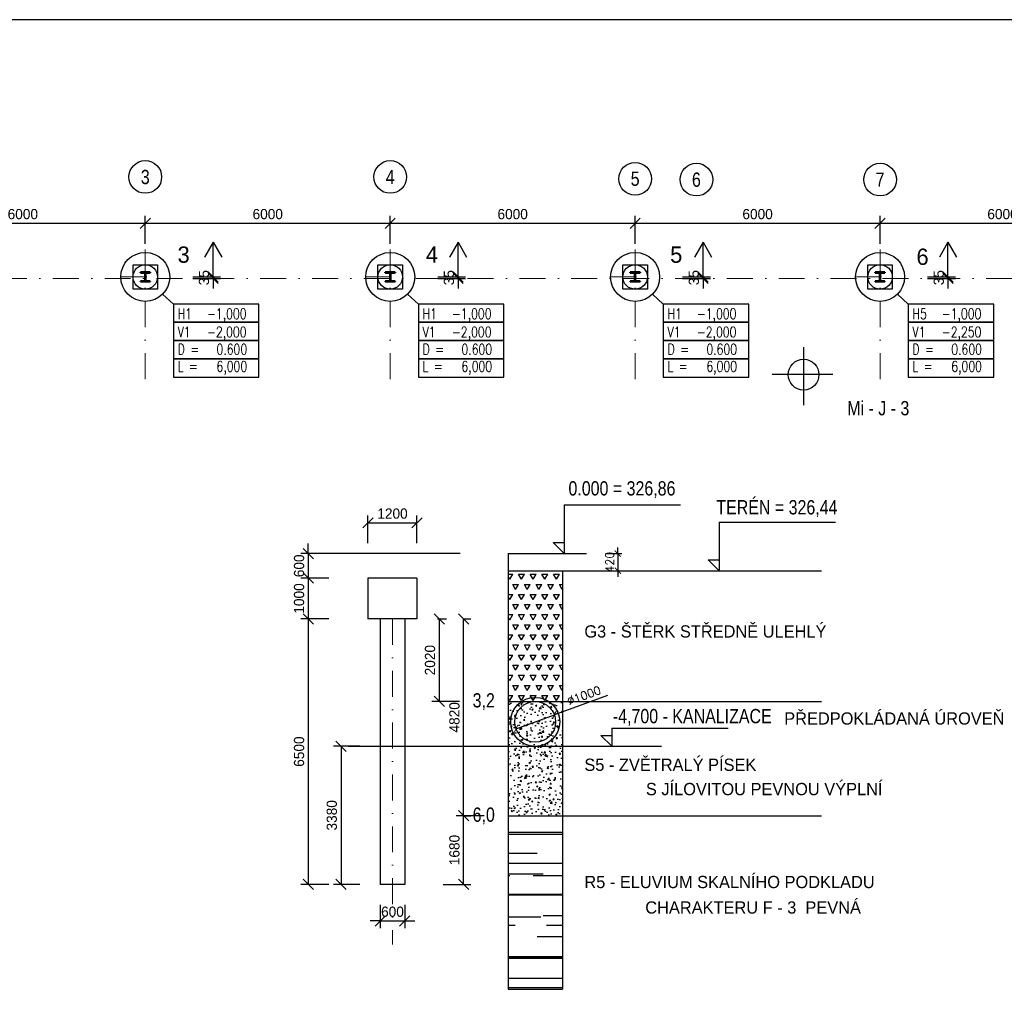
# Model space of a CAD drawing. Header units: millimetres. Extents: x -15255 to 382697, y -199968 to 116742.
# Tile 39 of 40: x 342954 to 367073, y -32808 to -9063. Entities that reach past the tile are written whole.
import ezdxf
from ezdxf.enums import TextEntityAlignment as Align

# ---------------------------------------------------------------- set-up
doc = ezdxf.new("R2010")
doc.units = ezdxf.units.MM
doc.header["$LTSCALE"] = 50
doc.linetypes.add('DASHDOT', pattern=[25.4, 12.7, -6.35, 0, -6.35])
for name, color, linetype in [('CISLA', 2, 'Continuous'), ('KOTY', 4, 'Continuous'), ('PILOTY', 2, 'Continuous')]:
    doc.layers.add(name, color=color, linetype=linetype)
for name, color, linetype, lineweight in [('CKKOTY', 3, 'Continuous', 25), ('CKKOTY_VYS', 3, 'Continuous', 25), ('CKRASTR', 1, 'DASHDOT', 18), ('CKRASTR_POPIS', 3, 'Continuous', 25), ('CSPROFILY_REZY', 4, 'Continuous', 50)]:
    doc.layers.add(name, color=color, linetype=linetype, lineweight=lineweight)
doc.styles.add('Arial', font='ARIAL.TTF', dxfattribs={"width": 0.8})
doc.styles.add('RomanS', font='romans.shx')
doc.dimstyles.new('CADKON', dxfattribs={"dimscale": 100, "dimtxt": 2.5, "dimasz": 2.5, "dimexe": 1.8, "dimexo": 5, "dimgap": 1, "dimtad": 1, "dimdec": 0, "dimrnd": 1, "dimtxsty": 'Standard', "dimblk1": 'OBLIQUE', "dimblk2": 'OBLIQUE', "dimsah": 1, "dimcen": 2.5, "dimclrd": 256, "dimadec": 1, "dimazin": 2, "dimtfac": 1, "dimtdec": 0, "dimtix": 1, "dimtmove": 2, "dimatfit": 3, "dimldrblk": 'OPEN30', "dimfxl": 0, "dimtolj": 1, "dimlwd": -1, "dimarcsym": 0})
doc.dimstyles.new('IN 1_100', dxfattribs={"dimscale": 100, "dimtxt": 2, "dimasz": 1.5, "dimexe": 1, "dimexo": 2, "dimgap": 1, "dimtad": 1, "dimdec": 0, "dimzin": 0, "dimdsep": 46, "dimtxsty": 'RomanS', "dimblk": 'ARCHTICK', "dimcen": 0.09, "dimclrd": 256, "dimclre": 256, "dimclrt": 7, "dimadec": 0, "dimazin": 0, "dimtfac": 1, "dimtdec": 0, "dimtix": 1, "dimtmove": 2, "dimatfit": 3, "dimfxl": 0, "dimtolj": 1, "dimtzin": 0, "dimarcsym": 0})

# ---------------------------------------------------------------- blocks, each defined once
blk = doc.blocks.new('_OBLIQUE')
at = {"color": 0, "linetype": 'ByBlock'}
blk.add_line((-0.5, -0.5), (0.5, 0.5), dxfattribs=at)
blk = doc.blocks.new('*D626')
at = {"layer": 'Defpoints', "color": 0}
for p in [(351786, -26857), (350825, -30237), (351786, -30237)]:
    blk.add_point(p, dxfattribs=at)
at = {"layer": 'KOTY', "color": 0, "lineweight": -2}
for p, q in [((351286, -26857), (350645, -26857)), ((351286, -30237), (350645, -30237))]:
    blk.add_line(p, q, dxfattribs=at)
at = {"layer": 'KOTY'}
blk.add_line((350825, -26857), (350825, -30237), dxfattribs=at)
at = {"layer": 'KOTY', "xscale": 250, "yscale": 250, "zscale": 250}
for p, rotation in [((350825, -26857), 90), ((350825, -30237), 270)]:
    blk.add_blockref('_OBLIQUE', p, dxfattribs=dict(at, rotation=rotation))
at = {"layer": 'KOTY', "color": 0, "insert": (350600, -28547), "char_height": 250, "attachment_point": 5, "rotation": 90}
blk.add_mtext('\\A1;3380', dxfattribs=at)
blk = doc.blocks.new('_Open30')
at = {"color": 0, "lineweight": -2}
for p, q in [((-1, 0.268), (0, 0)), ((0, 0), (-1, -0.268)), ((0, 0), (-1, 0))]:
    blk.add_line(p, q, dxfattribs=at)
blk = doc.blocks.new('_ArchTick')
at = {"color": 0, "linetype": 'ByBlock', "const_width": 0.15}
blk.add_lwpolyline([(-0.5, -0.5), (0.5, 0.5)], dxfattribs=at)
blk = doc.blocks.new('*D625')
at = {"layer": 'CKKOTY', "lineweight": -2}
for p, q in [((357306, -22137), (357706, -22137)), ((357606, -22137), (357606, -21987)), ((357606, -22137), (357606, -22557)), ((357306, -22557), (357706, -22557)), ((357606, -22557), (357606, -22707))]:
    blk.add_line(p, q, dxfattribs=at)
at = {"layer": 'Defpoints', "color": 0}
for p in [(356842, -22137), (356842, -22557), (357606, -22557)]:
    blk.add_point(p, dxfattribs=at)
at = {"layer": 'CKKOTY', "lineweight": -2, "xscale": 150, "yscale": 150, "zscale": 150}
for p, rotation in [((357606, -22137), 270), ((357606, -22557), 90)]:
    blk.add_blockref('_ArchTick', p, dxfattribs=dict(at, rotation=rotation))
at = {"layer": 'CKKOTY', "color": 7, "insert": (357406, -22347), "char_height": 200, "attachment_point": 5, "rotation": 90, "style": 'RomanS'}
blk.add_mtext('\\A1;420', dxfattribs=at)
blk = doc.blocks.new('*D624')
at = {"layer": 'CKKOTY', "lineweight": -2}
for p in [(357355, -25614), (355112, -26428)]:
    blk.add_line(p, (356052, -26087), dxfattribs=at)
at = {"layer": 'Defpoints', "color": 0}
for p in [(356052, -26087), (355112, -26428)]:
    blk.add_point(p, dxfattribs=at)
at = {"layer": 'CKKOTY', "lineweight": -2, "xscale": 150, "yscale": 150, "zscale": 150}
for p, rotation in [((356052, -26087), 199.9440386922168), ((355112, -26428), 19.94403869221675)]:
    blk.add_blockref('_ArchTick', p, dxfattribs=dict(at, rotation=rotation))
at = {"layer": 'CKKOTY', "color": 7, "insert": (356776, -25612), "char_height": 200, "attachment_point": 5, "rotation": 19.944, "style": 'RomanS'}
blk.add_mtext('\\A1;∅1000', dxfattribs=at)
blk = doc.blocks.new('*D561')
at = {"layer": 'CKKOTY_VYS'}
for p, q in [((365694, -15363), (365694, -15113)), ((365694, -15398), (365694, -15363)), ((365694, -15398), (365694, -15648))]:
    blk.add_line(p, q, dxfattribs=at)
at = {"layer": 'CKKOTY_VYS', "color": 0, "lineweight": -2}
for p, q in [((365194, -15363), (365874, -15363)), ((365194, -15398), (365874, -15398))]:
    blk.add_line(p, q, dxfattribs=at)
at = {"layer": 'Defpoints', "color": 0}
for p in [(364328, -15363), (364328, -15398), (365694, -15363)]:
    blk.add_point(p, dxfattribs=at)
at = {"layer": 'CKKOTY_VYS', "xscale": 250, "yscale": 250, "zscale": 250}
for p, rotation in [((365694, -15363), 270), ((365694, -15398), 90)]:
    blk.add_blockref('_OBLIQUE', p, dxfattribs=dict(at, rotation=rotation))
at = {"layer": 'CKKOTY_VYS', "color": 0, "insert": (365469, -15380), "char_height": 250, "attachment_point": 5, "rotation": 90}
blk.add_mtext('\\A1;35', dxfattribs=at)
blk = doc.blocks.new('*D560')
at = {"layer": 'CKKOTY_VYS'}
for p, q in [((359694, -15363), (359694, -15113)), ((359694, -15398), (359694, -15363)), ((359694, -15398), (359694, -15648))]:
    blk.add_line(p, q, dxfattribs=at)
at = {"layer": 'CKKOTY_VYS', "color": 0, "lineweight": -2}
for p, q in [((359194, -15363), (359874, -15363)), ((359194, -15398), (359874, -15398))]:
    blk.add_line(p, q, dxfattribs=at)
at = {"layer": 'Defpoints', "color": 0}
for p in [(358328, -15363), (358328, -15398), (359694, -15363)]:
    blk.add_point(p, dxfattribs=at)
at = {"layer": 'CKKOTY_VYS', "xscale": 250, "yscale": 250, "zscale": 250}
for p, rotation in [((359694, -15363), 270), ((359694, -15398), 90)]:
    blk.add_blockref('_OBLIQUE', p, dxfattribs=dict(at, rotation=rotation))
at = {"layer": 'CKKOTY_VYS', "color": 0, "insert": (359469, -15380), "char_height": 250, "attachment_point": 5, "rotation": 90}
blk.add_mtext('\\A1;35', dxfattribs=at)
blk = doc.blocks.new('*D559')
at = {"layer": 'CKKOTY_VYS'}
for p, q in [((353694, -15363), (353694, -15113)), ((353694, -15398), (353694, -15363)), ((353694, -15398), (353694, -15648))]:
    blk.add_line(p, q, dxfattribs=at)
at = {"layer": 'CKKOTY_VYS', "color": 0, "lineweight": -2}
for p, q in [((353194, -15363), (353874, -15363)), ((353194, -15398), (353874, -15398))]:
    blk.add_line(p, q, dxfattribs=at)
at = {"layer": 'Defpoints', "color": 0}
for p in [(352328, -15363), (352328, -15398), (353694, -15363)]:
    blk.add_point(p, dxfattribs=at)
at = {"layer": 'CKKOTY_VYS', "xscale": 250, "yscale": 250, "zscale": 250}
for p, rotation in [((353694, -15363), 270), ((353694, -15398), 90)]:
    blk.add_blockref('_OBLIQUE', p, dxfattribs=dict(at, rotation=rotation))
at = {"layer": 'CKKOTY_VYS', "color": 0, "insert": (353469, -15380), "char_height": 250, "attachment_point": 5, "rotation": 90}
blk.add_mtext('\\A1;35', dxfattribs=at)
blk = doc.blocks.new('*D558')
at = {"layer": 'CKKOTY_VYS'}
for p, q in [((347694, -15363), (347694, -15113)), ((347694, -15398), (347694, -15363)), ((347694, -15398), (347694, -15648))]:
    blk.add_line(p, q, dxfattribs=at)
at = {"layer": 'CKKOTY_VYS', "color": 0, "lineweight": -2}
for p, q in [((347194, -15363), (347874, -15363)), ((347194, -15398), (347874, -15398))]:
    blk.add_line(p, q, dxfattribs=at)
at = {"layer": 'Defpoints', "color": 0}
for p in [(346328, -15363), (346328, -15398), (347694, -15363)]:
    blk.add_point(p, dxfattribs=at)
at = {"layer": 'CKKOTY_VYS', "xscale": 250, "yscale": 250, "zscale": 250}
for p, rotation in [((347694, -15363), 270), ((347694, -15398), 90)]:
    blk.add_blockref('_OBLIQUE', p, dxfattribs=dict(at, rotation=rotation))
at = {"layer": 'CKKOTY_VYS', "color": 0, "insert": (347469, -15380), "char_height": 250, "attachment_point": 5, "rotation": 90}
blk.add_mtext('\\A1;35', dxfattribs=at)
blk = doc.blocks.new('*D583')
at = {"layer": 'Defpoints', "color": 0}
for p in [(353649, -28557), (353829, -28557), (352361, -30237)]:
    blk.add_point(p, dxfattribs=at)
at = {"layer": 'KOTY', "color": 0, "lineweight": -2}
for p, q in [((353829, -28557), (354009, -28557)), ((353329, -30237), (354009, -30237))]:
    blk.add_line(p, q, dxfattribs=at)
at = {"layer": 'KOTY'}
blk.add_line((353829, -30237), (353829, -28557), dxfattribs=at)
at = {"layer": 'KOTY', "xscale": 250, "yscale": 250, "zscale": 250}
for p, rotation in [((353829, -28557), 90), ((353829, -30237), 270)]:
    blk.add_blockref('_OBLIQUE', p, dxfattribs=dict(at, rotation=rotation))
at = {"layer": 'KOTY', "color": 0, "insert": (353604, -29397), "char_height": 250, "attachment_point": 5, "rotation": 90}
blk.add_mtext('\\A1;1680', dxfattribs=at)
blk = doc.blocks.new('*D582')
at = {"layer": 'Defpoints', "color": 0}
for p in [(353411, -23737), (353829, -23737), (354924, -28557)]:
    blk.add_point(p, dxfattribs=at)
at = {"layer": 'KOTY', "color": 0, "lineweight": -2}
for p, q in [((353829, -23737), (354009, -23737)), ((354329, -28557), (353649, -28557))]:
    blk.add_line(p, q, dxfattribs=at)
at = {"layer": 'KOTY'}
blk.add_line((353829, -28557), (353829, -23737), dxfattribs=at)
at = {"layer": 'KOTY', "xscale": 250, "yscale": 250, "zscale": 250}
for p, rotation in [((353829, -23737), 90), ((353829, -28557), 270)]:
    blk.add_blockref('_OBLIQUE', p, dxfattribs=dict(at, rotation=rotation))
at = {"layer": 'KOTY', "color": 0, "insert": (353604, -26147), "char_height": 250, "attachment_point": 5, "rotation": 90}
blk.add_mtext('\\A1;4820', dxfattribs=at)
blk = doc.blocks.new('*D581')
at = {"layer": 'Defpoints', "color": 0}
for p in [(352686, -23737), (353231, -25757), (354924, -25757)]:
    blk.add_point(p, dxfattribs=at)
at = {"layer": 'KOTY', "color": 0, "lineweight": -2}
for p, q in [((353186, -23737), (353411, -23737)), ((353731, -25757), (353051, -25757))]:
    blk.add_line(p, q, dxfattribs=at)
at = {"layer": 'KOTY'}
blk.add_line((353231, -23737), (353231, -25757), dxfattribs=at)
at = {"layer": 'KOTY', "xscale": 250, "yscale": 250, "zscale": 250}
for p, rotation in [((353231, -23737), 90), ((353231, -25757), 270)]:
    blk.add_blockref('_OBLIQUE', p, dxfattribs=dict(at, rotation=rotation))
at = {"layer": 'KOTY', "color": 0, "insert": (353006, -24747), "char_height": 250, "attachment_point": 5, "rotation": 90}
blk.add_mtext('\\A1;2020', dxfattribs=at)
blk = doc.blocks.new('*D580')
at = {"layer": 'Defpoints', "color": 0}
for p in [(352686, -21384), (351486, -22737), (352686, -22737)]:
    blk.add_point(p, dxfattribs=at)
at = {"layer": 'KOTY', "color": 0, "lineweight": -2}
for p, q in [((351486, -21884), (351486, -21204)), ((352686, -21884), (352686, -21204))]:
    blk.add_line(p, q, dxfattribs=at)
at = {"layer": 'KOTY'}
blk.add_line((351486, -21384), (352686, -21384), dxfattribs=at)
at = {"layer": 'KOTY', "xscale": 250, "yscale": 250, "zscale": 250, "rotation": 180}
blk.add_blockref('_OBLIQUE', (351486, -21384), dxfattribs=at)
at = {"layer": 'KOTY', "xscale": 250, "yscale": 250, "zscale": 250}
blk.add_blockref('_OBLIQUE', (352686, -21384), dxfattribs=at)
at = {"layer": 'KOTY', "color": 0, "insert": (352086, -21159), "char_height": 250, "attachment_point": 5}
blk.add_mtext('\\A1;1200', dxfattribs=at)
blk = doc.blocks.new('*D579')
at = {"layer": 'Defpoints', "color": 0}
for p in [(351786, -30237), (352386, -30237), (352386, -31134)]:
    blk.add_point(p, dxfattribs=at)
at = {"layer": 'KOTY', "color": 0, "lineweight": -2}
for p, q in [((351786, -30737), (351786, -31314)), ((352386, -30737), (352386, -31314))]:
    blk.add_line(p, q, dxfattribs=at)
at = {"layer": 'KOTY'}
for p, q in [((351786, -31134), (351536, -31134)), ((351786, -31134), (352386, -31134)), ((352386, -31134), (352636, -31134))]:
    blk.add_line(p, q, dxfattribs=at)
at = {"layer": 'KOTY', "xscale": 250, "yscale": 250, "zscale": 250}
blk.add_blockref('_OBLIQUE', (351786, -31134), dxfattribs=at)
at = {"layer": 'KOTY', "xscale": 250, "yscale": 250, "zscale": 250, "rotation": 180}
blk.add_blockref('_OBLIQUE', (352386, -31134), dxfattribs=at)
at = {"layer": 'KOTY', "color": 0, "insert": (352086, -30909), "char_height": 250, "attachment_point": 5}
blk.add_mtext('\\A1;600', dxfattribs=at)
blk = doc.blocks.new('*D578')
at = {"layer": 'Defpoints', "color": 0}
for p in [(351486, -23737), (350023, -30237), (351786, -30237)]:
    blk.add_point(p, dxfattribs=at)
at = {"layer": 'KOTY', "color": 0, "lineweight": -2}
for p, q in [((350523, -23737), (349843, -23737)), ((350523, -30237), (349843, -30237))]:
    blk.add_line(p, q, dxfattribs=at)
at = {"layer": 'KOTY'}
blk.add_line((350023, -23737), (350023, -30237), dxfattribs=at)
at = {"layer": 'KOTY', "xscale": 250, "yscale": 250, "zscale": 250}
for p, rotation in [((350023, -23737), 90), ((350023, -30237), 270)]:
    blk.add_blockref('_OBLIQUE', p, dxfattribs=dict(at, rotation=rotation))
at = {"layer": 'KOTY', "color": 0, "insert": (349798, -26987), "char_height": 250, "attachment_point": 5, "rotation": 90}
blk.add_mtext('\\A1;6500', dxfattribs=at)
blk = doc.blocks.new('*D577')
at = {"layer": 'Defpoints', "color": 0}
for p in [(351486, -22737), (350023, -23737), (351486, -23737)]:
    blk.add_point(p, dxfattribs=at)
at = {"layer": 'KOTY', "color": 0, "lineweight": -2}
for p, q in [((350523, -22737), (349843, -22737)), ((350523, -23737), (349843, -23737))]:
    blk.add_line(p, q, dxfattribs=at)
at = {"layer": 'KOTY'}
blk.add_line((350023, -22737), (350023, -23737), dxfattribs=at)
at = {"layer": 'KOTY', "xscale": 250, "yscale": 250, "zscale": 250}
for p, rotation in [((350023, -22737), 90), ((350023, -23737), 270)]:
    blk.add_blockref('_OBLIQUE', p, dxfattribs=dict(at, rotation=rotation))
at = {"layer": 'KOTY', "color": 0, "insert": (349798, -23237), "char_height": 250, "attachment_point": 5, "rotation": 90}
blk.add_mtext('\\A1;1000', dxfattribs=at)
blk = doc.blocks.new('*D576')
at = {"layer": 'Defpoints', "color": 0}
for p in [(351486, -22137), (350023, -22737), (351486, -22737)]:
    blk.add_point(p, dxfattribs=at)
at = {"layer": 'KOTY'}
for p, q in [((350023, -22137), (350023, -21887)), ((350023, -22137), (350023, -22737)), ((350023, -22737), (350023, -22987))]:
    blk.add_line(p, q, dxfattribs=at)
at = {"layer": 'KOTY', "color": 0, "lineweight": -2}
for p, q in [((350523, -22137), (349843, -22137)), ((350523, -22737), (349843, -22737))]:
    blk.add_line(p, q, dxfattribs=at)
at = {"layer": 'KOTY', "xscale": 250, "yscale": 250, "zscale": 250}
for p, rotation in [((350023, -22137), 270), ((350023, -22737), 90)]:
    blk.add_blockref('_OBLIQUE', p, dxfattribs=dict(at, rotation=rotation))
at = {"layer": 'KOTY', "color": 0, "insert": (349798, -22437), "char_height": 250, "attachment_point": 5, "rotation": 90}
blk.add_mtext('\\A1;600', dxfattribs=at)
blk = doc.blocks.new('*D540')
at = {"layer": 'CKKOTY', "color": 0, "lineweight": -2}
for p, q in [((340030, -14550), (340030, -13870)), ((346030, -14550), (346030, -13870))]:
    blk.add_line(p, q, dxfattribs=at)
at = {"layer": 'CKKOTY'}
blk.add_line((346030, -14050), (340030, -14050), dxfattribs=at)
at = {"layer": 'Defpoints', "color": 0}
for p in [(340030, -14050), (340030, -15148), (346030, -15148)]:
    blk.add_point(p, dxfattribs=at)
at = {"layer": 'CKKOTY', "xscale": 250, "yscale": 250, "zscale": 250, "rotation": 180}
blk.add_blockref('_OBLIQUE', (340030, -14050), dxfattribs=at)
at = {"layer": 'CKKOTY', "xscale": 250, "yscale": 250, "zscale": 250}
blk.add_blockref('_OBLIQUE', (346030, -14050), dxfattribs=at)
at = {"layer": 'CKKOTY', "color": 0, "insert": (343030, -13825), "char_height": 250, "attachment_point": 5}
blk.add_mtext('\\A1;6000', dxfattribs=at)
blk = doc.blocks.new('*D539')
at = {"layer": 'CKKOTY', "color": 0, "lineweight": -2}
for p, q in [((346030, -14550), (346030, -13870)), ((352030, -14550), (352030, -13870))]:
    blk.add_line(p, q, dxfattribs=at)
at = {"layer": 'CKKOTY'}
blk.add_line((352030, -14050), (346030, -14050), dxfattribs=at)
at = {"layer": 'Defpoints', "color": 0}
for p in [(346030, -14050), (346030, -15148), (352030, -15148)]:
    blk.add_point(p, dxfattribs=at)
at = {"layer": 'CKKOTY', "xscale": 250, "yscale": 250, "zscale": 250, "rotation": 180}
blk.add_blockref('_OBLIQUE', (346030, -14050), dxfattribs=at)
at = {"layer": 'CKKOTY', "xscale": 250, "yscale": 250, "zscale": 250}
blk.add_blockref('_OBLIQUE', (352030, -14050), dxfattribs=at)
at = {"layer": 'CKKOTY', "color": 0, "insert": (349030, -13825), "char_height": 250, "attachment_point": 5}
blk.add_mtext('\\A1;6000', dxfattribs=at)
blk = doc.blocks.new('*D538')
at = {"layer": 'CKKOTY', "color": 0, "lineweight": -2}
for p, q in [((352030, -14550), (352030, -13870)), ((358030, -14550), (358030, -13870))]:
    blk.add_line(p, q, dxfattribs=at)
at = {"layer": 'CKKOTY'}
blk.add_line((358030, -14050), (352030, -14050), dxfattribs=at)
at = {"layer": 'Defpoints', "color": 0}
for p in [(352030, -14050), (352030, -15148), (358030, -15148)]:
    blk.add_point(p, dxfattribs=at)
at = {"layer": 'CKKOTY', "xscale": 250, "yscale": 250, "zscale": 250, "rotation": 180}
blk.add_blockref('_OBLIQUE', (352030, -14050), dxfattribs=at)
at = {"layer": 'CKKOTY', "xscale": 250, "yscale": 250, "zscale": 250}
blk.add_blockref('_OBLIQUE', (358030, -14050), dxfattribs=at)
at = {"layer": 'CKKOTY', "color": 0, "insert": (355030, -13825), "char_height": 250, "attachment_point": 5}
blk.add_mtext('\\A1;6000', dxfattribs=at)
blk = doc.blocks.new('*D537')
at = {"layer": 'CKKOTY', "color": 0, "lineweight": -2}
for p, q in [((358030, -14550), (358030, -13870)), ((364030, -14550), (364030, -13870))]:
    blk.add_line(p, q, dxfattribs=at)
at = {"layer": 'CKKOTY'}
blk.add_line((364030, -14050), (358030, -14050), dxfattribs=at)
at = {"layer": 'Defpoints', "color": 0}
for p in [(358030, -14050), (358030, -15148), (364030, -15148)]:
    blk.add_point(p, dxfattribs=at)
at = {"layer": 'CKKOTY', "xscale": 250, "yscale": 250, "zscale": 250, "rotation": 180}
blk.add_blockref('_OBLIQUE', (358030, -14050), dxfattribs=at)
at = {"layer": 'CKKOTY', "xscale": 250, "yscale": 250, "zscale": 250}
blk.add_blockref('_OBLIQUE', (364030, -14050), dxfattribs=at)
at = {"layer": 'CKKOTY', "color": 0, "insert": (361030, -13825), "char_height": 250, "attachment_point": 5}
blk.add_mtext('\\A1;6000', dxfattribs=at)
blk = doc.blocks.new('*D536')
at = {"layer": 'CKKOTY', "color": 0, "lineweight": -2}
for p, q in [((364030, -14550), (364030, -13870)), ((370030, -14050), (370030, -13870))]:
    blk.add_line(p, q, dxfattribs=at)
at = {"layer": 'CKKOTY'}
blk.add_line((370030, -14050), (364030, -14050), dxfattribs=at)
at = {"layer": 'Defpoints', "color": 0}
for p in [(364030, -14050), (370030, -14398), (364030, -15148)]:
    blk.add_point(p, dxfattribs=at)
at = {"layer": 'CKKOTY', "xscale": 250, "yscale": 250, "zscale": 250, "rotation": 180}
blk.add_blockref('_OBLIQUE', (364030, -14050), dxfattribs=at)
at = {"layer": 'CKKOTY', "xscale": 250, "yscale": 250, "zscale": 250}
blk.add_blockref('_OBLIQUE', (370030, -14050), dxfattribs=at)
at = {"layer": 'CKKOTY', "color": 0, "insert": (367030, -13825), "char_height": 250, "attachment_point": 5}
blk.add_mtext('\\A1;6000', dxfattribs=at)
blk = doc.blocks.new('CK_S_EXT_HEAHEA240')
for p, q in [((-120, 115), (120, 115)), ((-120, 115), (-120, 103)), ((-120, 103), (-24.75, 103)), ((-3.75, -82), (-3.75, 82)), ((3.75, -82), (3.75, 82)), ((120, 103), (24.75, 103)), ((120, 115), (120, 103)), ((-120, -115), (-120, -103)), ((-120, -103), (-24.75, -103)), ((-120, -115), (120, -115)), ((120, -103), (24.75, -103)), ((120, -115), (120, -103))]:
    blk.add_line(p, q)
for centre, start, end in [((-24.75, 82), 0, 90), ((24.75, 82), 90, 180), ((-24.75, -82), 270, 0), ((24.75, -82), 180, 270)]:
    blk.add_arc(centre, 21, start, end)

msp = doc.modelspace()

# ---------------------------------------------------------------- hatches: boundary and pattern name
at = {"layer": 'KOTY'}
h = msp.add_hatch(dxfattribs=at)
h.set_pattern_fill('TRIANG', color=256, scale=30, style=0)
h.set_pattern_definition([(60, (231801.84, 0), (-142.87495, 247.46673), [142.875, -142.875]), (120, (231801.84, 0), (-285.74995, 3e-05), [142.875, -142.875]), (0, (231730.4, 123.73), (142.875, 247.4667), [142.875, -142.875])])
h.paths.add_polyline_path([(356249.6, -22557.2), (354923.5, -22557.2), (354923.5, -25757.2), (356249.6, -25757.2)])
h = msp.add_hatch(dxfattribs=at)
h.set_pattern_fill('AR-CONC', color=256, scale=2, style=0)
h.set_pattern_definition([(50, (231801.84, 0), (364.36934, -31.8782), [38.1, -419.1]), (355, (231801.84, 0), (-70.4857, 382.1133), [30.48, -335.28]), (100.451, (231832.2, -2.66), (293.885, 350.2334), [32.38, -356.18]), (46.1842, (231801.84, 101.6), (542.1581, -84.0847), [57.15, -628.65]), (96.6356, (231847, 94.6), (474.8085, 494.8511), [48.57, -534.27]), (351.184, (231801.84, 101.6), (474.8092, 494.8502), [45.72, -502.92]), (21, (231852.64, 76.2), (303.22976, -204.53104), [38.1, -419.1]), (326, (231852.64, 76.2), (123.6041, 368.3759), [30.48, -335.28]), (71.4514, (231877.9, 59.16), (426.833, 163.8457), [32.38, -356.18]), (37.5, (231801.84, 0), (6.1772, 169.11008), [0, -331.216, 0, -340.36, 0, -336.55]), (7.5, (231801.84, 0), (133.63933, 200.36115), [0, -194.056, 0, -323.596, 0, -128.27]), (327.5, (231688.56, 0), (271.18119, -11.45749), [0, -127, 0, -396.24, 0, -525.78]), (317.5, (231637.76, 0), (296.25836, 50.853), [0, -165.1, 0, -263.144, 0, -373.38])])
h.paths.add_polyline_path([(356249.6, -25757.2), (354923.5, -25757.2), (354923.5, -28557.2), (356249.6, -28557.2)])
h = msp.add_hatch(dxfattribs=at)
h.set_pattern_fill('AR-RROOF', color=256, scale=30, style=0)
h.set_pattern_definition([(0, (231801.84, 0), (1676.4, 762), [11430, -1524, 3810, -762]), (0, (232815.3, 381), (-762, 1013.46), [2286, -251.46, 4572, -571.5]), (0, (232182.84, 647.7), (3962.4, 510.54), [6096, -1066.8, 3048, -762])])
h.paths.add_polyline_path([(356249.6, -28557.2), (354923.5, -28557.2), (354923.5, -32807.6), (356249.6, -32807.6)])

# ---------------------------------------------------------------- linework, layer by layer
for p, q in [((382687, -9062.8), (319707, -9062.8)), ((346719.3, -16027), (346455.8, -15785.9)), ((352719.3, -16027), (352455.8, -15785.9)), ((358719.3, -16027), (358455.8, -15785.9)), ((364719.3, -16027), (364455.8, -15785.9)), ((362156.5, -17078.5), (362156.5, -18502.7)), ((362869.9, -17755.5), (361383.4, -17755.5)), ((356289.8, -20944.7), (359139.1, -20944.7)), ((356289.8, -20944.7), (356289.8, -22137.2)), ((360085.7, -21364.7), (360085.7, -22557.2)), ((360085.7, -21364.7), (362935.1, -21364.7)), ((356020.9, -21869.3), (356289.8, -21869.3)), ((356289.8, -22137.2), (356020.9, -21869.3)), ((353739.8, -22137.2), (350431.9, -22137.2)), ((354923.5, -22137.2), (356841.7, -22137.2)), ((354923.5, -22137.2), (354923.5, -32807.6)), ((360085.7, -22557.2), (359816.8, -22289.3)), ((359816.8, -22289.3), (360085.7, -22289.3)), ((354923.5, -22557.2), (362592.1, -22557.2)), ((356249.6, -22557.2), (356249.6, -32807.6)), ((351485.8, -22737.2), (351485.8, -23737.2)), ((352685.8, -22737.2), (351485.8, -22737.2)), ((352685.8, -22737.2), (352685.8, -23737.2)), ((352685.8, -23737.2), (351485.8, -23737.2)), ((351785.8, -23737.2), (351785.8, -30237.2)), ((352385.8, -23737.2), (352385.8, -30237.2)), ((354923.5, -25757.2), (362592.1, -25757.2)), ((357459.4, -26408.6), (360308.8, -26408.6)), ((357459.4, -26408.6), (357459.4, -26857.2)), ((357190.5, -26589.3), (357459.4, -26589.3)), ((357459.4, -26857.2), (357190.5, -26589.3)), ((351009.1, -26857.2), (358677.7, -26857.2)), ((354923.5, -28557.2), (362592.1, -28557.2)), ((352385.8, -30237.2), (351785.8, -30237.2))]:
    msp.add_line(p, q)
at = {"linetype": 'Continuous'}
for points in [[(346719.3, -16027), (346719.3, -16473.6), (348815.3, -16473.6), (348815.3, -16027)], [(352719.3, -16027), (352719.3, -16473.6), (354815.3, -16473.6), (354815.3, -16027)], [(358719.3, -16027), (358719.3, -16473.6), (360815.3, -16473.6), (360815.3, -16027)], [(364719.3, -16027), (364719.3, -16473.6), (366815.3, -16473.6), (366815.3, -16027)], [(346719.3, -16473.6), (346719.3, -16920.2), (348815.3, -16920.2), (348815.3, -16473.6)], [(352719.3, -16473.6), (352719.3, -16920.2), (354815.3, -16920.2), (354815.3, -16473.6)], [(358719.3, -16473.6), (358719.3, -16920.2), (360815.3, -16920.2), (360815.3, -16473.6)], [(364719.3, -16473.6), (364719.3, -16920.2), (366815.3, -16920.2), (366815.3, -16473.6)], [(346719.3, -16920.2), (346719.3, -17366.9), (348815.3, -17366.9), (348815.3, -16920.2)], [(352719.3, -16920.2), (352719.3, -17366.9), (354815.3, -17366.9), (354815.3, -16920.2)], [(358719.3, -16920.2), (358719.3, -17366.9), (360815.3, -17366.9), (360815.3, -16920.2)], [(364719.3, -16920.2), (364719.3, -17366.9), (366815.3, -17366.9), (366815.3, -16920.2)], [(346719.3, -17366.9), (346719.3, -17813.5), (348815.3, -17813.5), (348815.3, -17366.9)], [(352719.3, -17366.9), (352719.3, -17813.5), (354815.3, -17813.5), (354815.3, -17366.9)], [(358719.3, -17366.9), (358719.3, -17813.5), (360815.3, -17813.5), (360815.3, -17366.9)], [(364719.3, -17366.9), (364719.3, -17813.5), (366815.3, -17813.5), (366815.3, -17366.9)]]:
    msp.add_lwpolyline(points, close=True, dxfattribs=at)
msp.add_circle((362156.5, -17755.6), 376.9)
at = {"layer": 'CKKOTY'}
for radius in [600, 500]:
    msp.add_circle((355582.1, -26257.6), radius, dxfattribs=at)
at = {"layer": 'CKKOTY_VYS'}
for p, q in [((347693.7, -14509.4), (347484.6, -14876.8)), ((347693.7, -15112.9), (347693.7, -14509.4)), ((347693.7, -14509.4), (347902.8, -14876.8)), ((353693.7, -14509.4), (353484.6, -14876.8)), ((353693.7, -15112.9), (353693.7, -14509.4)), ((353693.7, -14509.4), (353902.8, -14876.8)), ((359693.7, -14509.4), (359484.6, -14876.8)), ((359693.7, -15112.9), (359693.7, -14509.4)), ((359693.7, -14509.4), (359902.8, -14876.8)), ((365693.7, -14509.4), (365484.6, -14876.8)), ((365693.7, -15112.9), (365693.7, -14509.4)), ((365693.7, -14509.4), (365902.8, -14876.8))]:
    msp.add_line(p, q, dxfattribs=at)
at = {"layer": 'CKRASTR'}
for p, q in [((346030.4, -17862.9), (346030.4, -14362.9)), ((352030.4, -17862.9), (352030.4, -14362.9)), ((358030.4, -17862.9), (358030.4, -14362.9)), ((364030.4, -17862.9), (364030.4, -14362.9)), ((332335, -15397.9), (377030.4, -15397.9)), ((345430.4, -15362.9), (346630.4, -15362.9)), ((351430.4, -15362.9), (352630.4, -15362.9)), ((357430.4, -15362.9), (358630.4, -15362.9)), ((363430.4, -15362.9), (364630.4, -15362.9)), ((352085.8, -23737.2), (352085.8, -31707.8))]:
    msp.add_line(p, q, dxfattribs=at)
at = {"layer": 'CKRASTR_POPIS'}
for centre in [(346030.4, -12914.8), (352030.4, -12914.8), (358030.4, -12959.3), (359530.4, -12980), (364030.4, -12980)]:
    msp.add_circle(centre, 400, dxfattribs=at)
at = {"layer": 'KOTY'}
msp.add_line((354923.5, -32807.6), (356249.6, -32807.6), dxfattribs=at)
at = {"layer": 'PILOTY'}
for points in [[(345730.4, -15062.9), (346330.4, -15062.9), (346330.4, -15662.9), (345730.4, -15662.9)], [(351730.4, -15062.9), (352330.4, -15062.9), (352330.4, -15662.9), (351730.4, -15662.9)], [(357730.4, -15062.9), (358330.4, -15062.9), (358330.4, -15662.9), (357730.4, -15662.9)], [(363730.4, -15062.9), (364330.4, -15062.9), (364330.4, -15662.9), (363730.4, -15662.9)]]:
    msp.add_lwpolyline(points, close=True, dxfattribs=at)
for centre, radius in [((346030.4, -15362.9), 600), ((352030.4, -15362.9), 600), ((358030.4, -15362.9), 600), ((364030.4, -15362.9), 600), ((346030.4, -15362.9), 300), ((352030.4, -15362.9), 300), ((358030.4, -15362.9), 300), ((364030.4, -15362.9), 300)]:
    msp.add_circle(centre, radius, dxfattribs=at)

# ---------------------------------------------------------------- block references
at = {"layer": 'CSPROFILY_REZY', "rotation": 180}
for p in [(346030.4, -15362.9), (352030.4, -15362.9), (358030.4, -15362.9), (364030.4, -15362.9)]:
    msp.add_blockref('CK_S_EXT_HEAHEA240', p, dxfattribs=at)

# ---------------------------------------------------------------- texts
at = {"linetype": 'Continuous', "style": 'RomanS', "width": 0.75}
for s, p in [('H1', (346824.4, -16394.8)), ('-1,000', (347542.7, -16394.8)), ('H1', (352824.4, -16394.8)), ('-1,000', (353542.7, -16394.8)), ('H1', (358824.4, -16394.8)), ('-1,000', (359542.7, -16394.8)), ('H5', (364824.4, -16394.8)), ('-1,000', (365542.7, -16394.8)), ('V1', (346824.4, -16841.4)), ('-2,000', (347542.7, -16841.4)), ('V1', (352824.4, -16841.4)), ('-2,000', (353542.7, -16841.4)), ('V1', (358824.4, -16841.4)), ('-2,000', (359542.7, -16841.4)), ('V1', (364824.4, -16841.4)), ('-2,250', (365542.7, -16841.4)), ('D =', (346824.4, -17262.2)), ('0.600', (347774.5, -17262.2)), ('D =', (352824.4, -17262.2)), ('0.600', (353774.5, -17262.2)), ('D =', (358824.4, -17262.2)), ('0.600', (359774.5, -17262.2)), ('D =', (364824.4, -17262.2)), ('0.600', (365774.5, -17262.2)), ('L =', (346824.4, -17682.9)), ('6,000', (347774.5, -17682.9)), ('L =', (352824.4, -17682.9)), ('6,000', (353774.5, -17682.9)), ('L =', (358824.4, -17682.9)), ('6,000', (359774.5, -17682.9)), ('L =', (364824.4, -17682.9)), ('6,000', (365774.5, -17682.9))]:
    msp.add_text(s, height=259.88, dxfattribs=at).set_placement(p)
for s, p in [('G3 - ŠTĚRK STŘEDNĚ ULEHLÝ', (356786, -24193.5)), ('PŘEDPOKLÁDANÁ ÚROVEŇ', (361682.4, -26325.3)), ('S5 - ZVĚTRALÝ PÍSEK', (356786, -27459.1)), ('S JÍLOVITOU PEVNOU VÝPLNÍ', (358294, -28053.8)), ('R5 - ELUVIUM SKALNÍHO PODKLADU', (356786, -30329.5)), ('CHARAKTERU F - 3  PEVNÁ', (358278.8, -30953.7))]:
    msp.add_text(s, height=300).set_placement(p)
at = {"layer": 'CISLA'}
for s, p in [('3', (346821, -15015.1)), ('4', (352903.3, -15015.1)), ('5', (358888, -15015.7)), ('6', (364921.6, -15068.4))]:
    msp.add_text(s, height=400, dxfattribs=at).set_placement(p)
at = {"layer": 'CKRASTR_POPIS', "style": 'Arial', "width": 0.8}
for s, p in [('3', (346030.4, -12914.8)), ('4', (352030.4, -12914.8)), ('5', (358030.4, -12959.3)), ('6', (359530.4, -12980)), ('7', (364030.4, -12980)), ('Mi - J - 3', (363986, -18569.5)), ('0.000 = 326,86', (357707, -20569.7)), ('TERÉN = 326,44', (361502.9, -20989.7)), ('3,2', (354321.5, -25760.9)), ('-4,700 - KANALIZACE', (359429.7, -26147.2)), ('6,0', (354321.5, -28560.9))]:
    msp.add_text(s, height=350, dxfattribs=at).set_placement(p, align=Align.MIDDLE)

# ---------------------------------------------------------------- dimensions: what is measured, and where the dimension line sits
at = {"layer": 'CKKOTY'}
for base, p1, p2, picture, middle in [((340030.4, -14050.4), (346030.4, -15147.9), (340030.4, -15147.9), '*D540', (343030.4, -13825.4)), ((346030.4, -14050.4), (352030.4, -15147.9), (346030.4, -15147.9), '*D539', (349030.4, -13825.4)), ((352030.4, -14050.4), (358030.4, -15147.9), (352030.4, -15147.9), '*D538', (355030.4, -13825.4)), ((358030.4, -14050.4), (364030.4, -15147.9), (358030.4, -15147.9), '*D537', (361030.4, -13825.4)), ((364030.4, -14050.4), (370030.4, -14397.9), (364030.4, -15147.9), '*D536', (367030.4, -13825.4))]:
    dim = msp.add_linear_dim(base=base, p1=p1, p2=p2, dimstyle='CADKON', override={"dimtmove": 2}, dxfattribs=at)
    dim.commit()
    dim.dimension.update_dxf_attribs({"geometry": picture, "text_midpoint": middle})
dim = msp.add_linear_dim(base=(357605.8, -22557.2), p1=(356841.7, -22137.2), p2=(356841.7, -22557.2), angle=90, dimstyle='IN 1_100', dxfattribs=at)
dim.commit()
dim.dimension.update_dxf_attribs({"geometry": '*D625', "text_midpoint": (357405.8, -22347.2)})
dim = msp.add_diameter_dim_2p(p1=(355112.1, -26428.1), p2=(356052.1, -26087), dimstyle='IN 1_100', dxfattribs=at)
dim.commit()
dim.dimension.update_dxf_attribs({"geometry": '*D624', "text_midpoint": (356776.2, -25611.5)})
at = {"layer": 'CKKOTY_VYS'}
for base, p1, p2, picture, middle in [((347693.7, -15362.9), (346328.3, -15397.9), (346328.3, -15362.9), '*D558', (347468.7, -15380.4)), ((353693.7, -15362.9), (352328.3, -15397.9), (352328.3, -15362.9), '*D559', (353468.7, -15380.4)), ((359693.7, -15362.9), (358328.3, -15397.9), (358328.3, -15362.9), '*D560', (359468.7, -15380.4)), ((365693.7, -15362.9), (364328.3, -15397.9), (364328.3, -15362.9), '*D561', (365468.7, -15380.4))]:
    dim = msp.add_linear_dim(base=base, p1=p1, p2=p2, angle=90, dimstyle='CADKON', dxfattribs=at)
    dim.commit()
    dim.dimension.update_dxf_attribs({"geometry": picture, "text_midpoint": middle})
at = {"layer": 'KOTY'}
for base, p1, p2, picture, middle in [((352685.8, -21384), (351485.8, -22737.2), (352685.8, -22737.2), '*D580', (352085.8, -21159)), ((352385.8, -31133.7), (351785.8, -30237.2), (352385.8, -30237.2), '*D579', (352085.8, -30908.7))]:
    dim = msp.add_linear_dim(base=base, p1=p1, p2=p2, dimstyle='CADKON', dxfattribs=at)
    dim.commit()
    dim.dimension.update_dxf_attribs({"geometry": picture, "text_midpoint": middle})
for base, p1, p2, picture, middle in [((350023.2, -22737.2), (351485.8, -22137.2), (351485.8, -22737.2), '*D576', (349798.2, -22437.2)), ((350023.2, -23737.2), (351485.8, -22737.2), (351485.8, -23737.2), '*D577', (349798.2, -23237.2)), ((350023.2, -30237.2), (351485.8, -23737.2), (351785.8, -30237.2), '*D578', (349798.2, -26987.2)), ((353230.9, -25757.2), (352685.8, -23737.2), (354923.5, -25757.2), '*D581', (353005.9, -24747.2)), ((353828.5, -23737.2), (354923.5, -28557.2), (353410.9, -23737.2), '*D582', (353603.5, -26147.2)), ((350824.6, -30237.2), (351785.8, -26857.2), (351785.8, -30237.2), '*D626', (350599.6, -28547.2)), ((353828.5, -28557.2), (352360.7, -30237.2), (353648.5, -28557.2), '*D583', (353603.5, -29397.2))]:
    dim = msp.add_linear_dim(base=base, p1=p1, p2=p2, angle=90, dimstyle='CADKON', dxfattribs=at)
    dim.commit()
    dim.dimension.update_dxf_attribs({"geometry": picture, "text_midpoint": middle})

doc.saveas('drawing.dxf')
